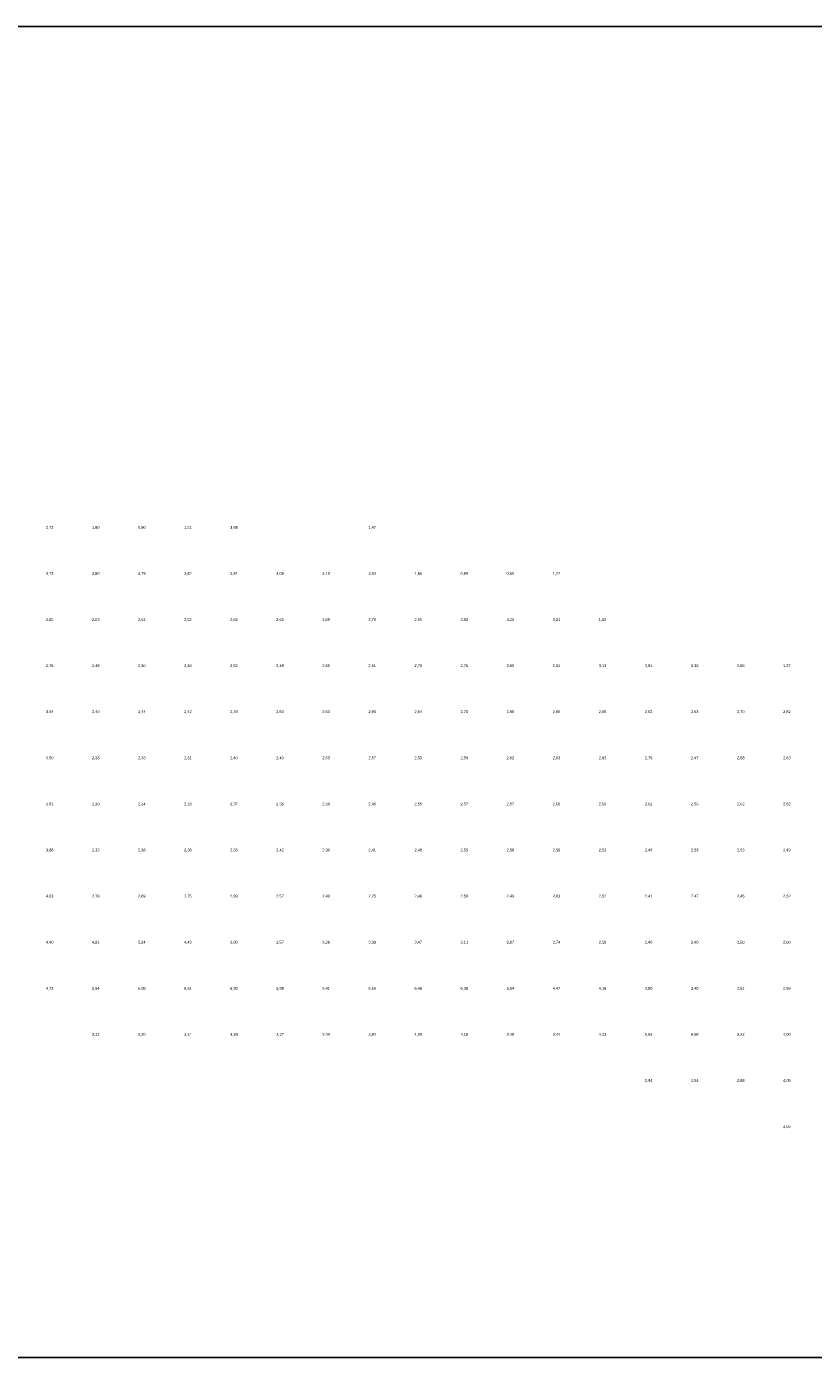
# Model space of a CAD drawing. Header units: metres. Extents: x 142558 to 144289, y 416662 to 417384.
# Tile 3 of 4: x 143425 to 143852, y 416662 to 417384. Entities that reach past the tile are written whole.
import ezdxf
from ezdxf.enums import TextEntityAlignment as Align

# ---------------------------------------------------------------- set-up
doc = ezdxf.new("R2010")
doc.units = ezdxf.units.M
doc.header["$MEASUREMENT"] = 0
doc.layers.add('beg_25Anno', color=252, linetype='Continuous')
doc.styles.add('Arial', font='arial.ttf')

msp = doc.modelspace()

# ---------------------------------------------------------------- linework, layer by layer
at = {"layer": 'Defpoints'}
msp.add_lwpolyline([(142557.58, 416662.34), (144285.74, 416662.34), (144285.74, 417384.1), (142557.58, 417384.1)], close=True, dxfattribs=at)

# ---------------------------------------------------------------- texts
at = {"layer": 'beg_25Anno', "style": 'Arial'}
for s, p in [('2,72', (143437.5, 417111.32)), ('1,60', (143462.5, 417111.32)), ('0,90', (143487.5, 417111.32)), ('1,21', (143512.5, 417111.32)), ('1,68', (143537.5, 417111.32)), ('1,47', (143612.5, 417111.32)), ('3,73', (143437.5, 417086.32)), ('3,80', (143462.5, 417086.32)), ('3,79', (143487.5, 417086.32)), ('3,82', (143512.5, 417086.32)), ('3,81', (143537.5, 417086.32)), ('4,06', (143562.5, 417086.32)), ('4,10', (143587.5, 417086.32)), ('3,93', (143612.5, 417086.32)), ('1,86', (143637.5, 417086.32)), ('0,89', (143662.5, 417086.32)), ('0,60', (143687.5, 417086.32)), ('1,22', (143712.5, 417086.32)), ('3,05', (143437.5, 417061.32)), ('2,53', (143462.5, 417061.32)), ('2,61', (143487.5, 417061.32)), ('2,52', (143512.5, 417061.32)), ('2,62', (143537.5, 417061.32)), ('2,65', (143562.5, 417061.32)), ('2,85', (143587.5, 417061.32)), ('2,78', (143612.5, 417061.32)), ('2,95', (143637.5, 417061.32)), ('3,82', (143662.5, 417061.32)), ('4,20', (143687.5, 417061.32)), ('3,21', (143712.5, 417061.32)), ('1,82', (143737.5, 417061.32)), ('2,76', (143437.5, 417036.32)), ('2,49', (143462.5, 417036.32)), ('2,50', (143487.5, 417036.32)), ('2,48', (143512.5, 417036.32)), ('2,52', (143537.5, 417036.32)), ('2,49', (143562.5, 417036.32)), ('2,60', (143587.5, 417036.32)), ('2,61', (143612.5, 417036.32)), ('2,70', (143637.5, 417036.32)), ('2,76', (143662.5, 417036.32)), ('2,65', (143687.5, 417036.32)), ('2,51', (143712.5, 417036.32)), ('3,13', (143737.5, 417036.32)), ('3,91', (143762.5, 417036.32)), ('3,35', (143787.5, 417036.32)), ('2,68', (143812.5, 417036.32)), ('1,27', (143837.5, 417036.32)), ('3,04', (143437.5, 417011.32)), ('2,40', (143462.5, 417011.32)), ('2,44', (143487.5, 417011.32)), ('2,42', (143512.5, 417011.32)), ('2,39', (143537.5, 417011.32)), ('2,50', (143562.5, 417011.32)), ('2,53', (143587.5, 417011.32)), ('2,60', (143612.5, 417011.32)), ('2,64', (143637.5, 417011.32)), ('2,70', (143662.5, 417011.32)), ('2,65', (143687.5, 417011.32)), ('2,60', (143712.5, 417011.32)), ('2,65', (143737.5, 417011.32)), ('2,62', (143762.5, 417011.32)), ('2,63', (143787.5, 417011.32)), ('2,70', (143812.5, 417011.32)), ('2,62', (143837.5, 417011.32)), ('3,50', (143437.5, 416986.32)), ('2,33', (143462.5, 416986.32)), ('2,33', (143487.5, 416986.32)), ('2,31', (143512.5, 416986.32)), ('2,40', (143537.5, 416986.32)), ('2,40', (143562.5, 416986.32)), ('2,53', (143587.5, 416986.32)), ('2,57', (143612.5, 416986.32)), ('2,53', (143637.5, 416986.32)), ('2,59', (143662.5, 416986.32)), ('2,62', (143687.5, 416986.32)), ('2,63', (143712.5, 416986.32)), ('2,63', (143737.5, 416986.32)), ('2,75', (143762.5, 416986.32)), ('2,47', (143787.5, 416986.32)), ('2,58', (143812.5, 416986.32)), ('2,63', (143837.5, 416986.32)), ('3,81', (143437.5, 416961.32)), ('2,20', (143462.5, 416961.32)), ('2,34', (143487.5, 416961.32)), ('2,18', (143512.5, 416961.32)), ('2,37', (143537.5, 416961.32)), ('2,38', (143562.5, 416961.32)), ('2,38', (143587.5, 416961.32)), ('2,46', (143612.5, 416961.32)), ('2,55', (143637.5, 416961.32)), ('2,57', (143662.5, 416961.32)), ('2,57', (143687.5, 416961.32)), ('2,60', (143712.5, 416961.32)), ('2,60', (143737.5, 416961.32)), ('2,62', (143762.5, 416961.32)), ('2,56', (143787.5, 416961.32)), ('2,62', (143812.5, 416961.32)), ('2,52', (143837.5, 416961.32)), ('3,88', (143437.5, 416936.32)), ('2,33', (143462.5, 416936.32)), ('2,38', (143487.5, 416936.32)), ('2,38', (143512.5, 416936.32)), ('2,35', (143537.5, 416936.32)), ('2,42', (143562.5, 416936.32)), ('2,30', (143587.5, 416936.32)), ('2,41', (143612.5, 416936.32)), ('2,48', (143637.5, 416936.32)), ('2,55', (143662.5, 416936.32)), ('2,58', (143687.5, 416936.32)), ('2,59', (143712.5, 416936.32)), ('2,52', (143737.5, 416936.32)), ('2,49', (143762.5, 416936.32)), ('2,53', (143787.5, 416936.32)), ('2,53', (143812.5, 416936.32)), ('2,49', (143837.5, 416936.32)), ('4,03', (143437.5, 416911.32)), ('2,78', (143462.5, 416911.32)), ('2,69', (143487.5, 416911.32)), ('2,75', (143512.5, 416911.32)), ('2,83', (143537.5, 416911.32)), ('2,57', (143562.5, 416911.32)), ('2,40', (143587.5, 416911.32)), ('2,25', (143612.5, 416911.32)), ('2,46', (143637.5, 416911.32)), ('2,56', (143662.5, 416911.32)), ('2,49', (143687.5, 416911.32)), ('2,63', (143712.5, 416911.32)), ('2,52', (143737.5, 416911.32)), ('2,41', (143762.5, 416911.32)), ('2,47', (143787.5, 416911.32)), ('2,45', (143812.5, 416911.32)), ('2,52', (143837.5, 416911.32)), ('4,40', (143437.5, 416886.32)), ('4,91', (143462.5, 416886.32)), ('5,24', (143487.5, 416886.32)), ('4,43', (143512.5, 416886.32)), ('3,80', (143537.5, 416886.32)), ('3,57', (143562.5, 416886.32)), ('3,36', (143587.5, 416886.32)), ('3,39', (143612.5, 416886.32)), ('3,47', (143637.5, 416886.32)), ('3,11', (143662.5, 416886.32)), ('2,87', (143687.5, 416886.32)), ('2,74', (143712.5, 416886.32)), ('2,58', (143737.5, 416886.32)), ('2,40', (143762.5, 416886.32)), ('2,40', (143787.5, 416886.32)), ('2,50', (143812.5, 416886.32)), ('2,60', (143837.5, 416886.32)), ('4,73', (143437.5, 416861.32)), ('5,54', (143462.5, 416861.32)), ('6,08', (143487.5, 416861.32)), ('6,31', (143512.5, 416861.32)), ('6,30', (143537.5, 416861.32)), ('5,99', (143562.5, 416861.32)), ('5,41', (143587.5, 416861.32)), ('5,69', (143612.5, 416861.32)), ('6,46', (143637.5, 416861.32)), ('6,38', (143662.5, 416861.32)), ('5,54', (143687.5, 416861.32)), ('4,47', (143712.5, 416861.32)), ('4,16', (143737.5, 416861.32)), ('3,90', (143762.5, 416861.32)), ('3,40', (143787.5, 416861.32)), ('2,61', (143812.5, 416861.32)), ('2,69', (143837.5, 416861.32)), ('3,12', (143462.5, 416836.32)), ('3,20', (143487.5, 416836.32)), ('3,14', (143512.5, 416836.32)), ('3,23', (143537.5, 416836.32)), ('3,27', (143562.5, 416836.32)), ('3,49', (143587.5, 416836.32)), ('3,84', (143612.5, 416836.32)), ('4,08', (143637.5, 416836.32)), ('4,18', (143662.5, 416836.32)), ('3,48', (143687.5, 416836.32)), ('3,44', (143712.5, 416836.32)), ('4,23', (143737.5, 416836.32)), ('5,65', (143762.5, 416836.32)), ('6,58', (143787.5, 416836.32)), ('5,52', (143812.5, 416836.32)), ('4,09', (143837.5, 416836.32)), ('3,94', (143762.5, 416811.32)), ('3,54', (143787.5, 416811.32)), ('2,88', (143812.5, 416811.32)), ('4,05', (143837.5, 416811.32)), ('4,05', (143837.5, 416786.32))]:
    msp.add_text(s, height=1.503, dxfattribs=at).set_placement(p, align=Align.BOTTOM_CENTER)

doc.saveas('drawing.dxf')
